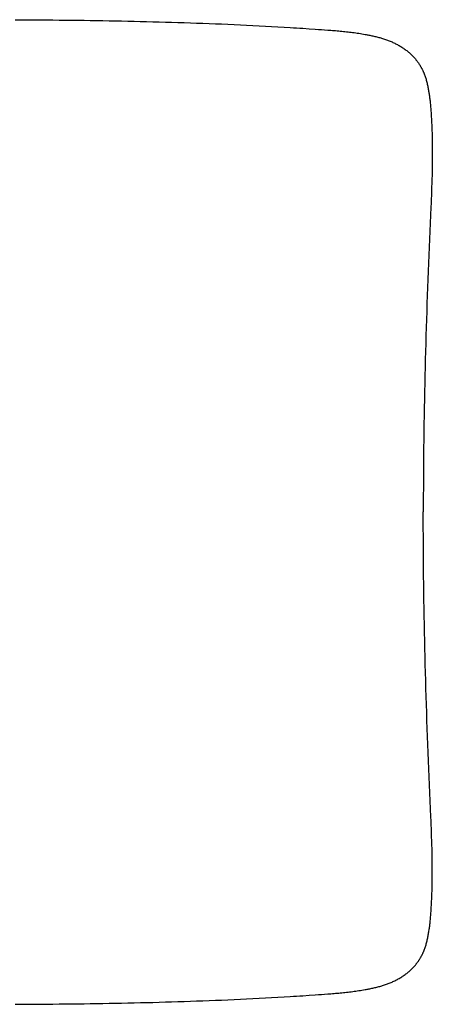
# Model space of a CAD drawing. Header units: centimetres. Extents: x 4120 to 19220, y -7417 to 180.
# Tile 179 of 223: x 16299 to 16322, y -2615 to -2560. Entities that reach past the tile are written whole.
import ezdxf

# ---------------------------------------------------------------- set-up
doc = ezdxf.new("R2010")
doc.units = ezdxf.units.CM
doc.layers.add('A_Wyposażenie', color=8, linetype='Continuous')

msp = doc.modelspace()

# ---------------------------------------------------------------- linework, layer by layer
at = {"layer": 'A_Wyposażenie', "color": 8, "linetype": 'Continuous', "elevation": 0}
for points in [[(16298.483, -2559.971), (16298.832, -2559.973), (16299.182, -2559.975), (16299.531, -2559.977), (16299.88, -2559.98), (16300.229, -2559.983), (16300.579, -2559.986), (16300.928, -2559.989), (16301.277, -2559.993), (16301.627, -2559.997), (16301.976, -2560.001), (16302.325, -2560.006), (16302.674, -2560.011), (16303.024, -2560.016), (16303.373, -2560.022), (16303.722, -2560.028), (16304.071, -2560.035), (16304.421, -2560.041), (16304.77, -2560.049), (16305.119, -2560.056), (16305.468, -2560.064), (16305.817, -2560.073), (16306.167, -2560.082), (16306.516, -2560.091), (16306.865, -2560.101), (16307.214, -2560.111), (16307.563, -2560.122), (16307.912, -2560.133), (16308.261, -2560.145), (16308.611, -2560.157), (16308.96, -2560.17), (16309.309, -2560.183), (16309.658, -2560.197), (16310.007, -2560.211), (16310.356, -2560.226), (16310.705, -2560.241), (16311.054, -2560.257), (16311.402, -2560.274), (16311.751, -2560.291), (16312.1, -2560.309), (16312.449, -2560.327), (16312.798, -2560.346), (16313.147, -2560.366), (16313.495, -2560.386), (16313.844, -2560.407), (16314.018, -2560.418), (16314.193, -2560.429), (16314.367, -2560.44), (16314.541, -2560.452), (16314.89, -2560.475), (16315.238, -2560.499), (16315.412, -2560.511), (16315.587, -2560.523), (16315.761, -2560.536), (16315.935, -2560.549), (16316.109, -2560.563), (16316.196, -2560.57), (16316.283, -2560.577), (16316.37, -2560.584), (16316.457, -2560.592), (16316.544, -2560.6), (16316.631, -2560.608), (16316.718, -2560.616), (16316.805, -2560.625), (16316.892, -2560.634), (16316.978, -2560.643), (16317.065, -2560.653), (16317.152, -2560.663), (16317.239, -2560.674), (16317.325, -2560.685), (16317.412, -2560.696), (16317.498, -2560.708), (16317.585, -2560.72), (16317.671, -2560.733), (16317.758, -2560.747), (16317.844, -2560.76), (16317.93, -2560.775), (16318.016, -2560.79), (16318.071, -2560.8), (16318.126, -2560.81), (16318.181, -2560.821), (16318.236, -2560.832), (16318.291, -2560.843), (16318.346, -2560.854), (16318.401, -2560.866), (16318.456, -2560.878), (16318.51, -2560.89), (16318.565, -2560.903), (16318.619, -2560.916), (16318.674, -2560.93), (16318.728, -2560.944), (16318.782, -2560.958), (16318.836, -2560.973), (16318.89, -2560.988), (16318.944, -2561.004), (16318.998, -2561.02), (16319.051, -2561.037), (16319.104, -2561.055), (16319.158, -2561.073), (16319.211, -2561.091), (16319.263, -2561.11), (16319.316, -2561.13), (16319.368, -2561.15), (16319.42, -2561.171), (16319.472, -2561.193), (16319.523, -2561.215), (16319.574, -2561.238), (16319.625, -2561.261), (16319.676, -2561.286), (16319.726, -2561.311), (16319.776, -2561.336), (16319.825, -2561.363), (16319.875, -2561.39), (16319.924, -2561.418), (16319.972, -2561.446), (16320.02, -2561.476), (16320.068, -2561.506), (16320.115, -2561.536), (16320.161, -2561.568), (16320.207, -2561.6), (16320.253, -2561.632), (16320.298, -2561.666), (16320.343, -2561.7), (16320.365, -2561.718), (16320.387, -2561.735), (16320.408, -2561.753), (16320.43, -2561.771), (16320.451, -2561.789), (16320.473, -2561.807), (16320.494, -2561.826), (16320.515, -2561.844), (16320.536, -2561.863), (16320.556, -2561.882), (16320.577, -2561.901), (16320.597, -2561.921), (16320.617, -2561.94), (16320.637, -2561.96), (16320.657, -2561.98), (16320.676, -2562), (16320.696, -2562.02), (16320.715, -2562.041), (16320.734, -2562.061), (16320.753, -2562.082), (16320.772, -2562.103), (16320.79, -2562.124), (16320.809, -2562.145), (16320.827, -2562.167), (16320.845, -2562.188), (16320.862, -2562.21), (16320.88, -2562.232), (16320.897, -2562.254), (16320.914, -2562.276), (16320.931, -2562.298), (16320.948, -2562.321), (16320.965, -2562.344), (16320.981, -2562.366), (16320.997, -2562.389), (16321.013, -2562.412), (16321.028, -2562.436), (16321.044, -2562.459), (16321.059, -2562.483), (16321.074, -2562.507), (16321.089, -2562.53), (16321.103, -2562.554), (16321.118, -2562.579), (16321.132, -2562.603), (16321.145, -2562.627), (16321.159, -2562.652), (16321.172, -2562.676), (16321.185, -2562.701), (16321.198, -2562.726), (16321.211, -2562.751), (16321.223, -2562.776), (16321.235, -2562.802), (16321.247, -2562.827), (16321.259, -2562.853), (16321.27, -2562.878), (16321.281, -2562.904), (16321.292, -2562.93), (16321.303, -2562.956), (16321.313, -2562.982), (16321.324, -2563.008), (16321.334, -2563.034), (16321.343, -2563.06), (16321.353, -2563.087), (16321.371, -2563.14), (16321.389, -2563.193), (16321.405, -2563.247), (16321.422, -2563.3), (16321.437, -2563.354), (16321.452, -2563.408), (16321.466, -2563.463), (16321.479, -2563.517), (16321.492, -2563.572), (16321.504, -2563.626), (16321.516, -2563.681), (16321.527, -2563.736), (16321.538, -2563.791), (16321.549, -2563.846), (16321.559, -2563.901), (16321.568, -2563.957), (16321.578, -2564.012), (16321.586, -2564.067), (16321.595, -2564.123), (16321.603, -2564.178), (16321.611, -2564.234), (16321.618, -2564.289), (16321.625, -2564.345), (16321.632, -2564.4), (16321.638, -2564.456), (16321.645, -2564.512), (16321.651, -2564.568), (16321.656, -2564.623), (16321.667, -2564.735), (16321.677, -2564.847), (16321.686, -2564.958), (16321.694, -2565.07), (16321.702, -2565.182), (16321.709, -2565.294), (16321.716, -2565.406), (16321.722, -2565.518), (16321.728, -2565.63), (16321.734, -2565.742), (16321.739, -2565.854), (16321.744, -2565.966), (16321.748, -2566.078), (16321.752, -2566.19), (16321.756, -2566.302), (16321.759, -2566.414), (16321.762, -2566.526), (16321.764, -2566.638), (16321.766, -2566.75), (16321.768, -2566.862), (16321.769, -2566.974), (16321.77, -2567.086), (16321.771, -2567.198), (16321.772, -2567.31), (16321.772, -2567.422), (16321.772, -2567.535), (16321.771, -2567.647), (16321.771, -2567.759), (16321.77, -2567.871), (16321.768, -2567.983), (16321.767, -2568.095), (16321.765, -2568.207), (16321.761, -2568.431), (16321.756, -2568.655), (16321.75, -2568.88), (16321.743, -2569.104), (16321.736, -2569.328), (16321.728, -2569.552), (16321.72, -2569.776), (16321.711, -2570), (16321.702, -2570.224), (16321.693, -2570.448), (16321.673, -2570.896), (16321.653, -2571.344), (16321.633, -2571.792), (16321.614, -2572.24), (16321.595, -2572.688), (16321.577, -2573.136), (16321.559, -2573.584), (16321.541, -2574.032), (16321.524, -2574.48), (16321.508, -2574.928), (16321.492, -2575.376), (16321.476, -2575.824), (16321.461, -2576.272), (16321.447, -2576.72), (16321.433, -2577.169), (16321.419, -2577.617), (16321.406, -2578.065), (16321.394, -2578.513), (16321.382, -2578.961), (16321.371, -2579.41), (16321.36, -2579.858), (16321.35, -2580.306), (16321.341, -2580.755), (16321.332, -2581.203), (16321.323, -2581.651), (16321.316, -2582.1), (16321.308, -2582.548), (16321.302, -2582.996), (16321.296, -2583.445), (16321.29, -2583.893), (16321.286, -2584.341), (16321.281, -2584.79), (16321.278, -2585.238), (16321.275, -2585.686), (16321.273, -2586.135), (16321.271, -2586.583), (16321.27, -2587.032), (16321.27, -2587.48)], [(16298.484, -2614.989), (16298.833, -2614.988), (16299.182, -2614.986), (16299.531, -2614.983), (16299.881, -2614.981), (16300.23, -2614.978), (16300.579, -2614.975), (16300.929, -2614.971), (16301.278, -2614.968), (16301.627, -2614.964), (16301.976, -2614.959), (16302.326, -2614.955), (16302.675, -2614.95), (16303.024, -2614.944), (16303.373, -2614.938), (16303.723, -2614.932), (16304.072, -2614.926), (16304.421, -2614.919), (16304.77, -2614.912), (16305.12, -2614.904), (16305.469, -2614.896), (16305.818, -2614.887), (16306.167, -2614.879), (16306.516, -2614.869), (16306.866, -2614.859), (16307.215, -2614.849), (16307.564, -2614.838), (16307.913, -2614.827), (16308.262, -2614.815), (16308.611, -2614.803), (16308.96, -2614.791), (16309.309, -2614.777), (16309.658, -2614.764), (16310.007, -2614.749), (16310.356, -2614.734), (16310.705, -2614.719), (16311.054, -2614.703), (16311.403, -2614.686), (16311.752, -2614.669), (16312.101, -2614.651), (16312.45, -2614.633), (16312.798, -2614.614), (16313.147, -2614.594), (16313.496, -2614.574), (16313.844, -2614.553), (16314.019, -2614.542), (16314.193, -2614.531), (16314.367, -2614.52), (16314.542, -2614.509), (16314.89, -2614.485), (16315.239, -2614.461), (16315.413, -2614.449), (16315.587, -2614.437), (16315.761, -2614.424), (16315.935, -2614.411), (16316.11, -2614.398), (16316.197, -2614.391), (16316.284, -2614.383), (16316.371, -2614.376), (16316.458, -2614.368), (16316.545, -2614.361), (16316.632, -2614.352), (16316.718, -2614.344), (16316.805, -2614.335), (16316.892, -2614.326), (16316.979, -2614.317), (16317.066, -2614.307), (16317.153, -2614.297), (16317.239, -2614.286), (16317.326, -2614.275), (16317.413, -2614.264), (16317.499, -2614.252), (16317.585, -2614.24), (16317.672, -2614.227), (16317.758, -2614.214), (16317.844, -2614.2), (16317.93, -2614.185), (16318.017, -2614.17), (16318.072, -2614.16), (16318.127, -2614.15), (16318.182, -2614.139), (16318.237, -2614.128), (16318.292, -2614.117), (16318.347, -2614.106), (16318.401, -2614.094), (16318.456, -2614.082), (16318.511, -2614.07), (16318.565, -2614.057), (16318.62, -2614.044), (16318.674, -2614.03), (16318.729, -2614.016), (16318.783, -2614.002), (16318.837, -2613.987), (16318.891, -2613.972), (16318.945, -2613.956), (16318.998, -2613.94), (16319.052, -2613.923), (16319.105, -2613.905), (16319.158, -2613.887), (16319.211, -2613.869), (16319.264, -2613.85), (16319.316, -2613.83), (16319.369, -2613.81), (16319.421, -2613.789), (16319.472, -2613.767), (16319.524, -2613.745), (16319.575, -2613.722), (16319.626, -2613.699), (16319.676, -2613.674), (16319.727, -2613.649), (16319.776, -2613.624), (16319.826, -2613.597), (16319.875, -2613.57), (16319.924, -2613.542), (16319.973, -2613.514), (16320.021, -2613.484), (16320.068, -2613.455), (16320.115, -2613.424), (16320.162, -2613.392), (16320.208, -2613.36), (16320.254, -2613.328), (16320.299, -2613.294), (16320.343, -2613.26), (16320.365, -2613.242), (16320.387, -2613.225), (16320.409, -2613.207), (16320.431, -2613.189), (16320.452, -2613.171), (16320.473, -2613.153), (16320.494, -2613.134), (16320.515, -2613.116), (16320.536, -2613.097), (16320.557, -2613.078), (16320.577, -2613.059), (16320.598, -2613.039), (16320.618, -2613.02), (16320.638, -2613), (16320.657, -2612.98), (16320.677, -2612.96), (16320.696, -2612.94), (16320.716, -2612.919), (16320.735, -2612.899), (16320.754, -2612.878), (16320.772, -2612.857), (16320.791, -2612.836), (16320.809, -2612.815), (16320.827, -2612.793), (16320.845, -2612.772), (16320.863, -2612.75), (16320.88, -2612.728), (16320.898, -2612.706), (16320.915, -2612.684), (16320.932, -2612.662), (16320.949, -2612.639), (16320.965, -2612.616), (16320.981, -2612.594), (16320.997, -2612.571), (16321.013, -2612.548), (16321.029, -2612.524), (16321.044, -2612.501), (16321.06, -2612.477), (16321.075, -2612.453), (16321.089, -2612.43), (16321.104, -2612.406), (16321.118, -2612.381), (16321.132, -2612.357), (16321.146, -2612.333), (16321.16, -2612.308), (16321.173, -2612.284), (16321.186, -2612.259), (16321.199, -2612.234), (16321.211, -2612.209), (16321.224, -2612.184), (16321.236, -2612.158), (16321.248, -2612.133), (16321.259, -2612.107), (16321.271, -2612.082), (16321.282, -2612.056), (16321.293, -2612.03), (16321.304, -2612.004), (16321.314, -2611.978), (16321.324, -2611.952), (16321.334, -2611.926), (16321.344, -2611.899), (16321.353, -2611.873), (16321.372, -2611.82), (16321.389, -2611.767), (16321.406, -2611.713), (16321.422, -2611.66), (16321.437, -2611.606), (16321.452, -2611.552), (16321.466, -2611.497), (16321.48, -2611.443), (16321.492, -2611.388), (16321.505, -2611.334), (16321.516, -2611.279), (16321.528, -2611.224), (16321.539, -2611.169), (16321.549, -2611.114), (16321.559, -2611.059), (16321.569, -2611.003), (16321.578, -2610.948), (16321.587, -2610.893), (16321.595, -2610.837), (16321.603, -2610.782), (16321.611, -2610.726), (16321.619, -2610.671), (16321.626, -2610.615), (16321.632, -2610.56), (16321.639, -2610.504), (16321.645, -2610.448), (16321.651, -2610.392), (16321.657, -2610.337), (16321.667, -2610.225), (16321.677, -2610.113), (16321.686, -2610.002), (16321.695, -2609.89), (16321.702, -2609.778), (16321.71, -2609.666), (16321.717, -2609.554), (16321.723, -2609.442), (16321.729, -2609.33), (16321.734, -2609.218), (16321.74, -2609.106), (16321.744, -2608.994), (16321.749, -2608.882), (16321.753, -2608.77), (16321.756, -2608.658), (16321.759, -2608.546), (16321.762, -2608.434), (16321.765, -2608.322), (16321.767, -2608.21), (16321.768, -2608.098), (16321.77, -2607.986), (16321.771, -2607.874), (16321.772, -2607.762), (16321.772, -2607.65), (16321.772, -2607.538), (16321.772, -2607.425), (16321.772, -2607.313), (16321.771, -2607.201), (16321.77, -2607.089), (16321.769, -2606.977), (16321.767, -2606.865), (16321.765, -2606.753), (16321.761, -2606.529), (16321.756, -2606.305), (16321.75, -2606.08), (16321.744, -2605.856), (16321.737, -2605.632), (16321.729, -2605.408), (16321.72, -2605.184), (16321.712, -2604.96), (16321.703, -2604.736), (16321.693, -2604.512), (16321.674, -2604.064), (16321.654, -2603.616), (16321.634, -2603.168), (16321.614, -2602.72), (16321.595, -2602.272), (16321.577, -2601.824), (16321.559, -2601.376), (16321.541, -2600.928), (16321.524, -2600.48), (16321.508, -2600.032), (16321.492, -2599.584), (16321.476, -2599.136), (16321.461, -2598.688), (16321.447, -2598.24), (16321.433, -2597.791), (16321.42, -2597.343), (16321.407, -2596.895), (16321.394, -2596.447), (16321.383, -2595.998), (16321.371, -2595.55), (16321.361, -2595.102), (16321.35, -2594.654), (16321.341, -2594.205), (16321.332, -2593.757), (16321.324, -2593.309), (16321.316, -2592.86), (16321.309, -2592.412), (16321.302, -2591.964), (16321.296, -2591.515), (16321.29, -2591.067), (16321.286, -2590.619), (16321.281, -2590.17), (16321.278, -2589.722), (16321.275, -2589.274), (16321.273, -2588.825), (16321.271, -2588.377), (16321.27, -2587.928), (16321.27, -2587.48), (16321.27, -2587.479)], [(16321.271, -2587.48), (16321.271, -2587.479)]]:
    msp.add_lwpolyline(points, dxfattribs=at)

doc.saveas('drawing.dxf')
